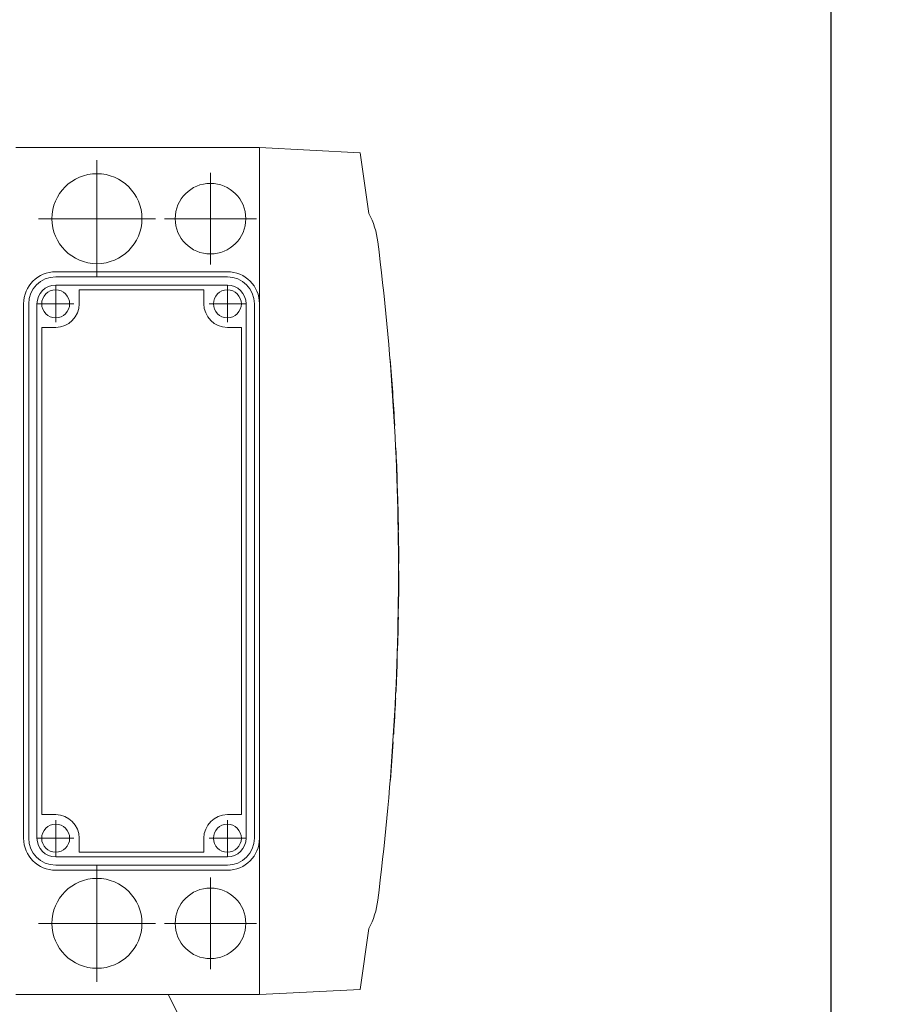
# Model space of a CAD drawing. Header units: millimetres. Extents: x -6513 to 30474, y -6915 to 65597.
# Tile 23 of 256: x 2870 to 2901, y -2437 to -2401. Entities that reach past the tile are written whole.
import ezdxf

# ---------------------------------------------------------------- set-up
doc = ezdxf.new("R2010")
doc.units = ezdxf.units.MM
doc.linetypes.add('DASHDOT', pattern=[25.4, 12.7, -6.35, 0, -6.35])
for name, color, linetype, lineweight in [('A_linia przekroj', 8, 'Continuous', 25), ('CH-W-WEWN-INOX-URZĄDZENIA', 8, 'Continuous', 20), ('CH-W-WEWN-INOX-URZĄDZENIA-NR-ODNOŚNIK', 8, 'Continuous', 13)]:
    doc.layers.add(name, color=color, linetype=linetype, lineweight=lineweight)

# ---------------------------------------------------------------- blocks, each defined once
blk = doc.blocks.new('ZPC')
at = {"layer": 'CH-W-WEWN-INOX-URZĄDZENIA', "lineweight": 9}
for p, q in [((49.05, 15.3), (57.85, 15.3)), ((57.85, 9.65), (57.85, 15.3)), ((61.481, 15.109), (57.85, 15.299)), ((61.481, 15.109), (61.802, 12.916)), ((56.69, 10.81), (50.49, 10.81)), ((56.69, 10.625), (50.49, 10.625)), ((56.69, 10.325), (50.49, 10.325)), ((55.84, 10.155), (51.34, 10.155)), ((49.33, 9.65), (49.33, -9.65)), ((49.515, 9.65), (49.515, -9.65)), ((49.815, 9.65), (49.815, -9.65)), ((57.365, 9.65), (57.365, -9.65)), ((57.665, 9.65), (57.665, -9.65)), ((57.85, 9.65), (57.85, -9.65)), ((49.985, 8.8), (49.985, -8.8)), ((57.195, 8.8), (57.195, -8.8)), ((57.85, -15.3), (57.85, -9.65)), ((55.84, -10.155), (51.34, -10.155)), ((56.69, -10.325), (50.49, -10.325)), ((56.69, -10.625), (50.49, -10.625)), ((56.69, -10.81), (50.49, -10.81)), ((61.802, -12.916), (61.481, -15.109)), ((57.85, -15.299), (61.481, -15.109)), ((49.05, -15.3), (57.85, -15.3))]:
    blk.add_line(p, q, dxfattribs=at)
at = {"layer": 'CH-W-WEWN-INOX-URZĄDZENIA', "linetype": 'DASHDOT', "lineweight": 9}
for p, q in [((51.98, 14.838), (51.98, 10.613)), ((56.08, 14.382), (56.08, 11.068)), ((54.092, 12.725), (49.867, 12.725)), ((57.738, 12.725), (54.422, 12.725)), ((51.98, -10.613), (51.98, -14.838)), ((56.08, -11.068), (56.08, -14.382)), ((54.092, -12.725), (49.867, -12.725)), ((57.738, -12.725), (54.422, -12.725))]:
    blk.add_line(p, q, dxfattribs=at)
at = {"layer": 'CH-W-WEWN-INOX-URZĄDZENIA', "linetype": 'DASHDOT', "lineweight": 9, "ltscale": 0.32825}
for p, q in [((50.49, 10.307), (50.49, 8.993)), ((56.69, 10.307), (56.69, 8.993)), ((51.146, 9.65), (49.833, 9.65)), ((57.347, 9.65), (56.034, 9.65)), ((50.49, -8.993), (50.49, -10.307)), ((56.69, -8.993), (56.69, -10.307)), ((51.146, -9.65), (49.833, -9.65)), ((57.347, -9.65), (56.034, -9.65))]:
    blk.add_line(p, q, dxfattribs=at)
at = {"layer": 'CH-W-WEWN-INOX-URZĄDZENIA', "lineweight": 9, "ltscale": 0.12625}
for p, q in [((51.34, 9.65), (51.34, 10.155)), ((55.84, 9.65), (55.84, 10.155)), ((50.49, 8.8), (49.985, 8.8)), ((56.69, 8.8), (57.195, 8.8)), ((50.49, -8.8), (49.985, -8.8)), ((56.69, -8.8), (57.195, -8.8)), ((51.34, -9.65), (51.34, -10.155)), ((55.84, -9.65), (55.84, -10.155))]:
    blk.add_line(p, q, dxfattribs=at)
at = {"layer": 'CH-W-WEWN-INOX-URZĄDZENIA', "lineweight": 9, "ltscale": 0.002508}
blk.add_line((62.571, 7.652), (62.561, 7.652), dxfattribs=at)
blk.add_line((62.571, 7.652), (62.561, 7.652), dxfattribs=at)
at = {"layer": 'CH-W-WEWN-INOX-URZĄDZENIA', "lineweight": 9, "ltscale": 0.002506}
for p, q in [((62.642, 6.727), (62.632, 6.727)), ((62.579, -7.553), (62.569, -7.553))]:
    blk.add_line(p, q, dxfattribs=at)
at = {"layer": 'CH-W-WEWN-INOX-URZĄDZENIA', "lineweight": 9, "ltscale": 0.002474}
blk.add_line((62.735, 5.251), (62.725, 5.251), dxfattribs=at)
at = {"layer": 'CH-W-WEWN-INOX-URZĄDZENIA', "lineweight": 9, "ltscale": 0.002502}
for p, q in [((62.776, 4.451), (62.766, 4.451)), ((62.812, -3.595), (62.802, -3.595)), ((62.796, -3.985), (62.786, -3.985))]:
    blk.add_line(p, q, dxfattribs=at)
at = {"layer": 'CH-W-WEWN-INOX-URZĄDZENIA', "lineweight": 9, "ltscale": 0.002503}
for p, q in [((62.777, 4.428), (62.767, 4.428)), ((62.768, -4.61), (62.758, -4.61)), ((62.778, -4.409), (62.768, -4.409))]:
    blk.add_line(p, q, dxfattribs=at)
at = {"layer": 'CH-W-WEWN-INOX-URZĄDZENIA', "lineweight": 9, "ltscale": 0.005781}
blk.add_line((62.777, 4.428), (62.776, 4.451), dxfattribs=at)
at = {"layer": 'CH-W-WEWN-INOX-URZĄDZENIA', "lineweight": 9, "ltscale": 0.002496}
blk.add_line((62.827, 3.176), (62.817, 3.176), dxfattribs=at)
at = {"layer": 'CH-W-WEWN-INOX-URZĄDZENIA', "lineweight": 9, "ltscale": 0.002501}
for p, q in [((62.828, 3.143), (62.818, 3.143)), ((62.833, 2.981), (62.823, 2.981)), ((62.861, -1.92), (62.851, -1.92)), ((62.847, -2.521), (62.837, -2.521)), ((62.827, -3.172), (62.817, -3.172)), ((62.836, -2.883), (62.826, -2.883)), ((62.766, -4.659), (62.756, -4.659))]:
    blk.add_line(p, q, dxfattribs=at)
at = {"layer": 'CH-W-WEWN-INOX-URZĄDZENIA', "lineweight": 9, "ltscale": 0.008257}
blk.add_line((62.827, 3.176), (62.828, 3.143), dxfattribs=at)
at = {"layer": 'CH-W-WEWN-INOX-URZĄDZENIA', "lineweight": 9, "ltscale": 0.0025}
for p, q in [((62.868, 1.481), (62.858, 1.481)), ((62.87, 1.395), (62.86, 1.395)), ((62.88, 0.27), (62.87, 0.27)), ((62.88, 0.009), (62.87, 0.009)), ((62.877, -0.694), (62.867, -0.694)), ((62.87, -1.353), (62.86, -1.353)), ((62.865, -1.67), (62.855, -1.67))]:
    blk.add_line(p, q, dxfattribs=at)
at = {"layer": 'CH-W-WEWN-INOX-URZĄDZENIA', "lineweight": 9, "ltscale": 0.002237}
blk.add_line((62.88, 0.009), (62.88, 0), dxfattribs=at)
at = {"layer": 'CH-W-WEWN-INOX-URZĄDZENIA', "lineweight": 9, "ltscale": 0.012185}
blk.add_line((62.766, -4.659), (62.768, -4.61), dxfattribs=at)
at = {"layer": 'CH-W-WEWN-INOX-URZĄDZENIA', "lineweight": 9, "ltscale": 0.002504}
blk.add_line((62.743, -5.103), (62.733, -5.103), dxfattribs=at)
at = {"layer": 'CH-W-WEWN-INOX-URZĄDZENIA', "lineweight": 9, "ltscale": 0.002505}
for p, q in [((62.697, -5.89), (62.687, -5.89)), ((62.679, -6.173), (62.669, -6.173))]:
    blk.add_line(p, q, dxfattribs=at)
at = {"layer": 'CH-W-WEWN-INOX-URZĄDZENIA', "lineweight": 9}
for centre, radius in [((51.98, 12.725), 1.625), ((56.08, 12.725), 1.275), ((50.49, 9.65), 0.505), ((56.69, 9.65), 0.505), ((50.49, -9.65), 0.505), ((56.69, -9.65), 0.505), ((51.98, -12.725), 1.625), ((56.08, -12.725), 1.275)]:
    blk.add_circle(centre, radius, dxfattribs=at)
for centre, radius, start, end in [((59.122, 11.514), 3.025, 7.1875, 27.6237), ((-32.159, 0), 95.029, 359.99997, 7.18883), ((50.49, 9.65), 1.16, 90, 180), ((56.69, 9.65), 1.16, 0, 90), ((50.49, 9.65), 0.975, 90, 180), ((50.49, 9.65), 0.675, 90, 180), ((56.69, 9.65), 0.975, 0, 90), ((56.69, 9.65), 0.675, 0, 90), ((50.49, 9.65), 0.85, 270, 360), ((56.69, 9.65), 0.85, 180, 270), ((-32.159, 0), 95.039, 3.16693, 4.61812), ((-32.159, 0), 95.039, 1.91532, 2.67032), ((-32.159, 0), 95.039, 0.89281, 1.79752), ((-32.159, 0), 95.039, 0.16274, 0.84094), ((-32.159, 0), 95.039, 359.18407, 0), ((-32.159, 0), 95.029, 352.81117, 0.00003), ((-32.159, 0), 95.039, 358.84258, 358.99312), ((-32.159, 0), 95.039, 358.26144, 358.84258), ((-32.159, 0), 95.039, 357.83237, 358.08734), ((-32.159, 0), 95.039, 357.59688, 357.83237), ((-32.159, 0), 95.039, 357.34074, 357.59688), ((-32.159, 0), 95.039, 356.44709, 357.19033), ((-32.159, 0), 95.039, 355.4415, 356.27604), ((50.49, -9.65), 0.85, 0, 90), ((56.69, -9.65), 0.85, 90, 180), ((50.49, -9.65), 1.16, 180, 270), ((50.49, -9.65), 0.975, 180, 270), ((50.49, -9.65), 0.675, 180, 270), ((56.69, -9.65), 0.975, 270, 0), ((56.69, -9.65), 0.675, 270, 0), ((56.69, -9.65), 1.16, 270, 0), ((59.122, -11.514), 3.025, 332.3763, 352.8125)]:
    blk.add_arc(centre, radius, start, end, dxfattribs=at)

msp = doc.modelspace()

# ---------------------------------------------------------------- linework, layer by layer
at = {"layer": 'A_linia przekroj', "color": 113}
msp.add_line((2899.208, -2456.081), (2899.208, -2349.081), dxfattribs=at)
at = {"layer": 'CH-W-WEWN-INOX-URZĄDZENIA-NR-ODNOŚNIK', "ltscale": 10}
msp.add_line((2875.274, -2436.467), (2916.533, -2517.714), dxfattribs=at)

# ---------------------------------------------------------------- block references
at = {"layer": 'CH-W-WEWN-INOX-URZĄDZENIA'}
msp.add_blockref('ZPC', (2820.718, -2421.167), dxfattribs=at)

doc.saveas('drawing.dxf')
